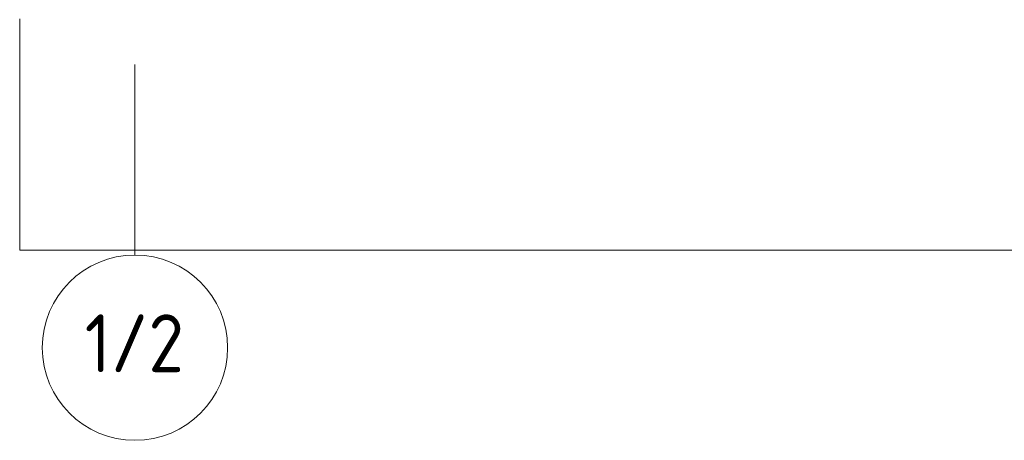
# Model space of a CAD drawing. Header units: millimetres. Extents: x 1036 to 193412, y -5275 to 5839817.
# Tile 85 of 104: x 143226 to 164472, y 5714614 to 5723699. Entities that reach past the tile are written whole.
import ezdxf

# ---------------------------------------------------------------- set-up
doc = ezdxf.new("R2010")
doc.units = ezdxf.units.MM
doc.layers.add('Линии', color=7, linetype='Continuous', lineweight=9, true_color=0x00a600)
doc.layers.add('Текстовые примечания', color=7, linetype='Continuous', lineweight=9)
doc.layers.add('Тонкие линии', color=7, linetype='Continuous', lineweight=9)
doc.styles.add('ISOCPEUR', font='isocpeur.ttf', dxfattribs={"width": 0.9, "height": 1250})

msp = doc.modelspace()

# ---------------------------------------------------------------- linework, layer by layer
at = {"layer": 'Линии', "color": 7}
msp.add_line((145713, 5718614), (145713, 5722732), dxfattribs=at)
msp.add_circle((145713, 5716614), 2000, dxfattribs=at)
at = {"layer": 'Тонкие линии', "color": 7, "true_color": 0xffffff}
for p, q in [((143226, 5723719), (143226, 5718719)), ((143226, 5718719), (192226, 5718719))]:
    msp.add_line(p, q, dxfattribs=at)

# ---------------------------------------------------------------- texts
at = {"layer": 'Текстовые примечания', "insert": (144630, 5717335), "char_height": 1250, "width": 2633.54, "attachment_point": 1, "style": 'ISOCPEUR'}
msp.add_mtext('1/2', dxfattribs=at)

doc.saveas('drawing.dxf')
